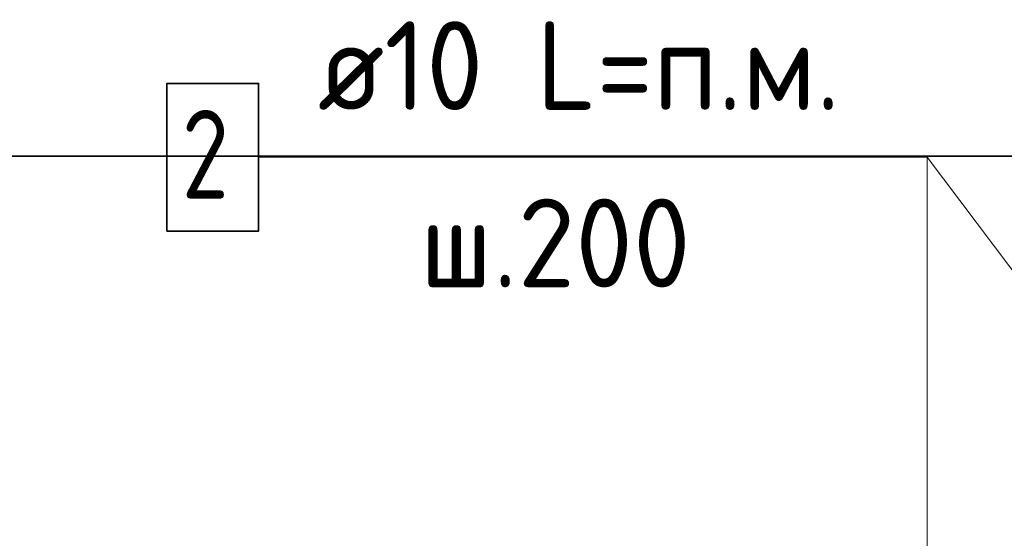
# Model space of a CAD drawing. Header units: metres. Extents: x -38 to 97, y -15 to 21.
# Tile 142 of 230: x 72.037 to 72.37, y 7.542 to 7.718. Entities that reach past the tile are written whole.
import ezdxf

# ---------------------------------------------------------------- set-up
doc = ezdxf.new("R2010")
doc.units = ezdxf.units.M
for name, color, linetype, lineweight in [('XR$3$Арм. стержнями верхней зоны', 180, 'Continuous', 35), ('XR$4$Арм. стержнями верхней зоны', 180, 'Continuous', 35), ('XR$6$Арм. стержнями верхней зоны', 180, 'Continuous', 35)]:
    doc.layers.add(name, color=color, linetype=linetype, lineweight=lineweight)
doc.styles.add('ISOCPEUR', font='txt')

msp = doc.modelspace()

# ---------------------------------------------------------------- linework, layer by layer
at = {"color": 7, "linetype": 'Continuous', "lineweight": 35, "transparency": 33554687}
msp.add_line((67.91979, 7.67171), (86.41979, 7.67171), dxfattribs=at)
at = {"color": 7, "linetype": 'Continuous', "lineweight": 13, "transparency": 33554687}
msp.add_line((72.46751, 7.50688), (72.3436, 7.6713), dxfattribs=at)
msp.add_line((72.46751, 7.50688), (72.3436, 7.6713), dxfattribs=at)
msp.add_line((72.46751, 7.50688), (72.3436, 7.6713), dxfattribs=at)
at = {"layer": 'XR$3$Арм. стержнями верхней зоны', "color": 7, "linetype": 'Continuous', "lineweight": 13, "transparency": 33554687}
for p, q in [((72.1176, 7.6713), (72.3436, 7.6713)), ((72.3436, 7.6713), (72.3436, 7.51088))]:
    msp.add_line(p, q, dxfattribs=at)
at = {"layer": 'XR$3$Арм. стержнями верхней зоны', "color": 7, "linetype": 'Continuous', "lineweight": 35, "transparency": 33554687}
msp.add_lwpolyline([(72.0866, 7.6463), (72.1176, 7.6463), (72.1176, 7.6963), (72.0866, 7.6963), (72.0866, 7.6463)], dxfattribs=at)
at = {"layer": 'XR$4$Арм. стержнями верхней зоны', "color": 7, "linetype": 'Continuous', "lineweight": 13, "transparency": 33554687}
for p, q in [((72.1176, 7.6713), (72.3436, 7.6713)), ((72.3436, 7.6713), (72.3436, 7.51088))]:
    msp.add_line(p, q, dxfattribs=at)
at = {"layer": 'XR$4$Арм. стержнями верхней зоны', "color": 7, "linetype": 'Continuous', "lineweight": 35, "transparency": 33554687}
msp.add_lwpolyline([(72.0866, 7.6463), (72.1176, 7.6463), (72.1176, 7.6963), (72.0866, 7.6963), (72.0866, 7.6463)], dxfattribs=at)
at = {"layer": 'XR$6$Арм. стержнями верхней зоны', "color": 7, "linetype": 'Continuous', "lineweight": 13, "transparency": 33554687}
for p, q in [((72.1176, 7.6713), (72.3436, 7.6713)), ((72.3436, 7.6713), (72.3436, 7.51088))]:
    msp.add_line(p, q, dxfattribs=at)
at = {"layer": 'XR$6$Арм. стержнями верхней зоны', "color": 7, "linetype": 'Continuous', "lineweight": 35, "transparency": 33554687}
msp.add_lwpolyline([(72.0866, 7.6463), (72.1176, 7.6463), (72.1176, 7.6963), (72.0866, 7.6963), (72.0866, 7.6463)], dxfattribs=at)

# ---------------------------------------------------------------- texts
at = {"layer": 'XR$3$Арм. стержнями верхней зоны', "color": 7, "linetype": 'Continuous', "lineweight": 25, "transparency": 33554687, "char_height": 0.03, "attachment_point": 7, "style": 'ISOCPEUR'}
for s, insert, width in [('\\W0.94;ø10 L=п.м.', (72.1376, 7.6873), 0.1999831), ('\\W0.78;2', (72.0916, 7.6573), 0.0326407), ('\\W0.95;ш.200 ', (72.1721, 7.6273), 0.1311996)]:
    msp.add_mtext(s, dxfattribs=dict(at, insert=insert, width=width))
at = {"layer": 'XR$4$Арм. стержнями верхней зоны', "color": 7, "linetype": 'Continuous', "lineweight": 25, "transparency": 33554687, "char_height": 0.03, "attachment_point": 7, "style": 'ISOCPEUR'}
for s, insert, width in [('\\W0.94;ø10 L=п.м.', (72.1376, 7.6873), 0.1999831), ('\\W0.78;2', (72.0916, 7.6573), 0.0326407), ('\\W0.95;ш.200 ', (72.1721, 7.6273), 0.1311996)]:
    msp.add_mtext(s, dxfattribs=dict(at, insert=insert, width=width))
at = {"layer": 'XR$6$Арм. стержнями верхней зоны', "color": 7, "linetype": 'Continuous', "lineweight": 25, "transparency": 33554687, "char_height": 0.03, "attachment_point": 7, "style": 'ISOCPEUR'}
for s, insert, width in [('\\W0.94;ø10 L=п.м.', (72.1376, 7.6873), 0.1999831), ('\\W0.78;2', (72.0916, 7.6573), 0.0326407), ('\\W0.95;ш.200 ', (72.1721, 7.6273), 0.1311996)]:
    msp.add_mtext(s, dxfattribs=dict(at, insert=insert, width=width))

doc.saveas('drawing.dxf')
